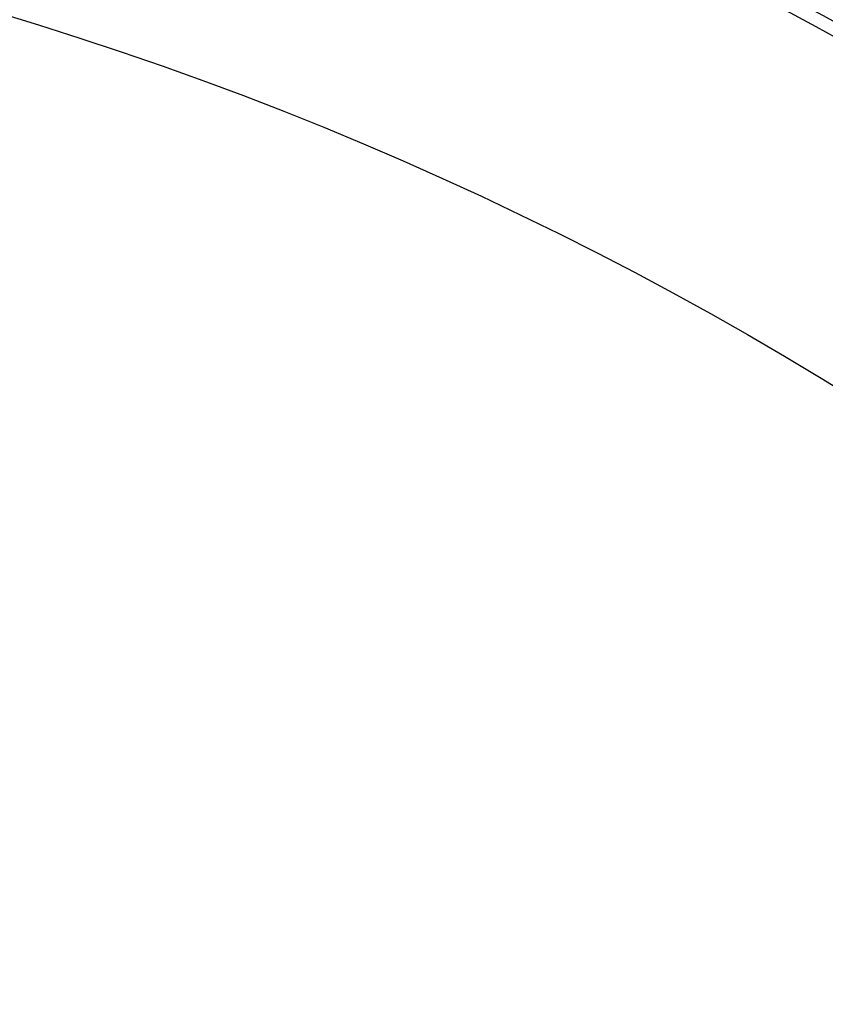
# Model space of a CAD drawing. Header units: millimetres. Extents: x 0 to 297, y 0 to 210.
# Tile 254 of 256: x 59.86 to 61.67, y 159.81 to 162.02. Entities that reach past the tile are written whole.
import ezdxf

# ---------------------------------------------------------------- set-up
doc = ezdxf.new("R2010")
doc.units = ezdxf.units.MM
doc.header["$LTSCALE"] = 16.335
doc.layers.get('0').update_dxf_attribs({"linetype": 'CONTINUOUS'})
doc.layers.add('AXES_REF', color=7, linetype='CONTINUOUS')

msp = doc.modelspace()

# ---------------------------------------------------------------- linework, layer by layer
at = {"color": 7, "linetype": 'Continuous'}
for radius in [8.7262, 8.7255, 8.6696]:
    msp.add_circle((57.5376, 154.4106), radius, dxfattribs=at)
msp.add_arc((57.5376, 154.4106), 8.64, 278.27713, 261.72287, dxfattribs=at)
at = {"layer": 'AXES_REF', "color": 9, "linetype": 'Continuous'}
msp.add_circle((57.5376, 154.4106), 7.9601, dxfattribs=at)

doc.saveas('drawing.dxf')
